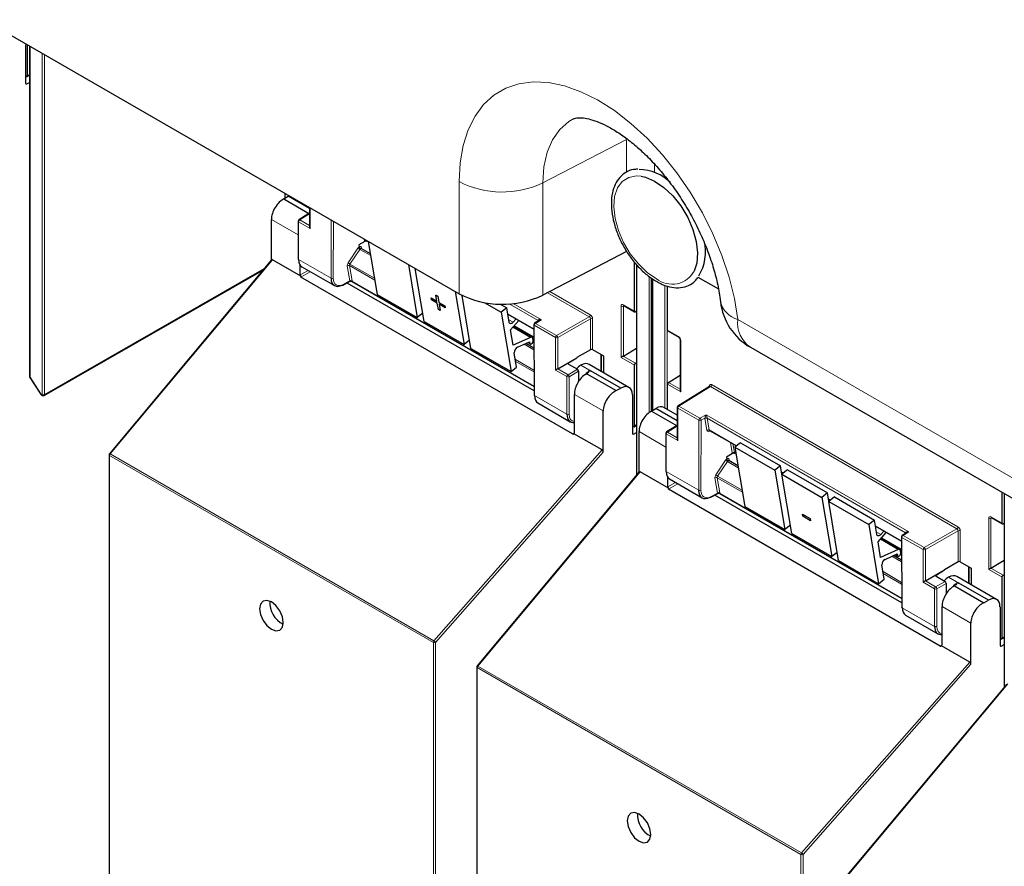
# Paper-space layout 'Blatt2' of a CAD drawing. Header units: millimetres. Extents: x 5 to 418, y 2 to 292.
# Tile 7 of 115: x 111 to 131, y 114 to 132. Entities that reach past the tile are written whole.
import ezdxf

# ---------------------------------------------------------------- set-up
doc = ezdxf.new("R2010")
doc.units = ezdxf.units.MM

psp = doc.layouts.new('Blatt2')

# ---------------------------------------------------------------- linework, layer by layer
at = {"color": 7, "linetype": 'Continuous', "lineweight": 25}
for p, q in [((104.328, 134.932), (120.008, 125.88)), ((111.073, 131.017), (111.073, 130.223)), ((111.113, 130.375), (111.113, 131.015)), ((111.156, 130.99), (111.156, 124.175)), ((111.09, 130.361), (111.073, 130.371)), ((111.097, 130.208), (111.156, 130.241)), ((111.107, 130.36), (111.156, 130.39)), ((116.397, 127.837), (116.486, 127.892)), ((116.397, 127.837), (116.925, 127.532)), ((116.412, 127.956), (116.412, 127.847)), ((116.925, 127.639), (116.486, 127.892)), ((116.925, 127.66), (116.925, 127.261)), ((116.139, 126.575), (116.139, 127.412)), ((116.891, 127.521), (116.705, 127.406)), ((116.925, 127.51), (116.908, 127.52)), ((116.69, 127.378), (116.69, 126.602)), ((118.061, 126.961), (117.938, 126.89)), ((117.938, 126.89), (117.945, 126.849)), ((117.945, 126.849), (117.945, 126.849)), ((118.177, 126.707), (117.991, 126.814)), ((118.108, 126.969), (118.136, 126.953)), ((118.135, 126.961), (118.317, 125.87)), ((116.143, 126.581), (112.802, 122.582)), ((116.742, 126.248), (116.162, 126.582)), ((123.455, 126.752), (121.728, 125.854)), ((111.456, 123.788), (115.974, 126.378)), ((116.734, 126.272), (116.734, 126.465)), ((116.767, 126.436), (117.436, 126.05)), ((118.96, 126.485), (119.142, 125.393)), ((119.284, 125.312), (119.101, 126.404)), ((123.616, 125.525), (123.616, 126.539)), ((123.659, 126.489), (123.659, 122.138)), ((122.344, 122.992), (116.745, 126.224)), ((123.986, 126.193), (123.986, 123.474)), ((124.926, 126.225), (125.347, 125.982)), ((117.618, 126.061), (117.763, 126.139)), ((121.549, 123.881), (117.698, 126.104)), ((117.795, 126.138), (121.549, 123.972)), ((124.298, 125.13), (124.298, 126.044)), ((118.317, 125.87), (119.142, 125.393)), ((119.428, 125.796), (119.43, 125.797)), ((119.435, 125.757), (119.428, 125.796)), ((119.428, 125.796), (119.55, 125.725)), ((119.43, 125.797), (119.55, 125.727)), ((119.55, 125.725), (119.529, 125.852)), ((119.529, 125.852), (119.566, 125.83)), ((119.529, 125.852), (119.53, 125.852)), ((119.53, 125.852), (119.567, 125.831)), ((119.566, 125.83), (119.567, 125.831)), ((119.566, 125.83), (119.587, 125.704)), ((119.567, 125.831), (119.588, 125.705)), ((119.926, 125.927), (120.109, 124.835)), ((120.25, 124.754), (120.067, 125.848)), ((119.557, 125.687), (119.435, 125.757)), ((119.578, 125.561), (119.557, 125.687)), ((119.587, 125.704), (119.588, 125.705)), ((119.587, 125.704), (119.709, 125.634)), ((119.588, 125.705), (119.71, 125.635)), ((119.715, 125.595), (119.594, 125.666)), ((119.594, 125.666), (119.615, 125.54)), ((119.595, 125.665), (119.616, 125.54)), ((119.709, 125.634), (119.71, 125.635)), ((119.709, 125.634), (119.715, 125.595)), ((119.71, 125.635), (119.716, 125.596)), ((119.715, 125.595), (119.716, 125.596)), ((120.522, 125.701), (120.871, 125.5)), ((120.85, 125.669), (120.987, 125.59)), ((120.987, 125.59), (120.871, 125.5)), ((121.036, 125.295), (120.987, 125.59)), ((123.396, 125.64), (123.622, 125.509)), ((119.255, 125.482), (119.142, 125.393)), ((119.615, 125.54), (119.578, 125.561)), ((119.615, 125.54), (119.616, 125.54)), ((120.871, 125.5), (121.075, 124.278)), ((121.008, 125.463), (121.545, 125.153)), ((121.18, 125.364), (121.12, 125.295)), ((123.659, 125.522), (123.637, 125.51)), ((119.284, 125.312), (120.109, 124.835)), ((121.062, 125.138), (121.233, 125.333)), ((121.509, 124.985), (121.123, 125.207)), ((121.136, 125.222), (121.546, 124.985)), ((121.545, 125.245), (121.549, 123.796)), ((121.65, 125.329), (121.561, 125.274)), ((121.116, 124.82), (121.062, 125.138)), ((121.474, 124.984), (121.116, 124.82)), ((121.532, 124.918), (121.526, 124.958)), ((124.305, 125.115), (124.531, 124.985)), ((120.222, 124.924), (120.109, 124.835)), ((120.25, 124.754), (121.075, 124.278)), ((121.206, 124.78), (121.458, 124.894)), ((121.546, 124.762), (121.379, 124.858)), ((121.421, 124.877), (121.472, 124.847)), ((121.458, 124.894), (121.463, 124.863)), ((121.546, 124.915), (121.531, 124.924)), ((123.389, 124.595), (123.659, 124.761)), ((124.562, 124.932), (124.562, 123.891)), ((126.006, 124.781), (133.26, 120.593)), ((121.191, 124.368), (121.142, 124.663)), ((122.037, 124.337), (122.431, 124.564)), ((122.26, 124.457), (122.431, 124.564)), ((122.71, 124.729), (122.431, 124.566)), ((122.431, 124.566), (122.431, 124.564)), ((122.756, 124.73), (122.982, 124.6)), ((122.936, 124.281), (122.936, 124.626)), ((122.982, 124.6), (122.982, 124.255)), ((121.075, 124.278), (121.191, 124.368)), ((122.261, 124.429), (122.442, 124.325)), ((123.505, 123.953), (122.684, 124.427)), ((123.616, 123.157), (123.616, 124.41)), ((123.637, 124.451), (123.659, 124.465)), ((111.162, 124.157), (111.383, 123.816)), ((122.465, 124.284), (122.465, 124.072)), ((122.637, 124.235), (122.621, 124.226)), ((122.637, 124.235), (123.243, 123.885)), ((122.719, 124.284), (122.727, 124.289)), ((123.335, 123.938), (122.727, 124.289)), ((124.321, 124.056), (124.562, 124.205)), ((123.243, 123.885), (123.335, 123.938)), ((124.298, 123.495), (124.298, 124.016)), ((125.165, 123.97), (124.515, 123.568)), ((111.394, 123.805), (111.422, 123.788)), ((122.38, 123.013), (122.38, 123.809)), ((123.575, 123.8), (123.575, 123.005)), ((121.627, 123.631), (122.296, 123.244)), ((124.499, 123.379), (124.224, 123.538)), ((124.499, 123.54), (124.499, 122.889)), ((122.975, 122.619), (122.975, 123.466)), ((123.971, 123.465), (124.06, 123.52)), ((123.971, 123.465), (124.499, 123.16)), ((124.499, 123.266), (124.06, 123.52)), ((123.592, 123.144), (123.575, 123.154)), ((123.609, 123.142), (123.659, 123.173)), ((124.465, 123.149), (124.279, 123.034)), ((124.499, 123.137), (124.482, 123.147)), ((122.952, 122.663), (122.372, 122.997)), ((123.599, 122.991), (123.659, 123.023)), ((123.713, 122.203), (123.713, 123.04)), ((124.264, 123.005), (124.264, 122.229)), ((125.165, 123.063), (125.718, 122.744)), ((125.803, 122.81), (125.687, 122.719)), ((125.803, 122.81), (126.628, 122.334)), ((112.794, 122.561), (112.794, 104.669)), ((125.635, 122.588), (125.512, 122.517)), ((125.682, 122.597), (125.71, 122.581)), ((125.687, 122.719), (125.892, 121.497)), ((125.687, 122.719), (126.512, 122.243)), ((125.512, 122.517), (125.519, 122.477)), ((125.519, 122.477), (125.519, 122.477)), ((125.751, 122.334), (125.565, 122.442)), ((126.628, 122.334), (126.512, 122.243)), ((126.656, 122.164), (126.628, 122.334)), ((123.717, 122.208), (120.376, 118.21)), ((124.316, 121.875), (123.736, 122.21)), ((126.512, 122.243), (126.717, 121.021)), ((126.649, 122.206), (126.685, 122.186)), ((126.769, 122.252), (126.653, 122.161)), ((126.653, 122.161), (127.478, 121.685)), ((126.858, 120.939), (126.653, 122.161)), ((126.769, 122.252), (127.594, 121.776)), ((124.308, 121.9), (124.308, 122.093)), ((124.341, 122.064), (125.011, 121.677)), ((129.918, 118.619), (124.319, 121.852)), ((125.192, 121.688), (125.337, 121.766)), ((129.123, 119.508), (125.272, 121.732)), ((125.369, 121.766), (129.123, 119.599)), ((127.594, 121.776), (127.478, 121.685)), ((127.623, 121.606), (127.594, 121.776)), ((131.19, 121.152), (131.19, 121.788)), ((131.233, 121.764), (131.233, 117.766)), ((127.478, 121.685), (127.683, 120.463)), ((127.616, 121.648), (127.651, 121.628)), ((127.736, 121.694), (127.62, 121.603)), ((127.62, 121.603), (128.445, 121.127)), ((127.824, 120.381), (127.62, 121.603)), ((127.736, 121.694), (128.561, 121.218)), ((125.892, 121.497), (126.717, 121.021)), ((127.079, 121.339), (127.081, 121.34)), ((127.079, 121.339), (127.238, 121.248)), ((127.087, 121.295), (127.079, 121.339)), ((127.081, 121.34), (127.239, 121.248)), ((126.83, 121.109), (126.717, 121.021)), ((127.245, 121.204), (127.087, 121.295)), ((127.238, 121.248), (127.245, 121.204)), ((127.238, 121.248), (127.239, 121.248)), ((127.239, 121.248), (127.247, 121.205)), ((127.245, 121.204), (127.247, 121.205)), ((128.561, 121.218), (128.445, 121.127)), ((128.445, 121.127), (128.649, 119.905)), ((128.61, 120.923), (128.561, 121.218)), ((130.97, 121.267), (131.196, 121.137)), ((131.233, 121.149), (131.212, 121.138)), ((126.858, 120.939), (127.683, 120.463)), ((128.582, 121.091), (129.119, 120.78)), ((128.636, 120.766), (128.807, 120.961)), ((128.754, 120.991), (128.694, 120.922)), ((129.224, 120.956), (129.135, 120.901)), ((128.69, 120.448), (128.636, 120.766)), ((129.083, 120.612), (128.697, 120.835)), ((128.71, 120.849), (129.12, 120.612)), ((129.119, 120.873), (129.123, 119.424)), ((127.796, 120.551), (127.683, 120.463)), ((129.048, 120.611), (128.69, 120.448)), ((128.78, 120.407), (129.032, 120.522)), ((128.995, 120.505), (129.047, 120.475)), ((129.032, 120.522), (129.037, 120.491)), ((129.106, 120.545), (129.1, 120.585)), ((129.12, 120.543), (129.105, 120.551)), ((127.824, 120.381), (128.649, 119.905)), ((128.765, 119.996), (128.716, 120.291)), ((129.121, 120.389), (128.953, 120.486)), ((130.284, 120.357), (130.005, 120.193)), ((130.33, 120.358), (130.556, 120.227)), ((130.963, 120.223), (131.233, 120.389)), ((129.611, 119.964), (130.005, 120.191)), ((129.835, 120.084), (130.005, 120.191)), ((130.005, 120.193), (130.005, 120.191)), ((130.511, 119.909), (130.511, 120.253)), ((130.556, 120.227), (130.556, 119.883)), ((131.212, 120.078), (131.233, 120.092)), ((128.649, 119.905), (128.765, 119.996)), ((129.835, 120.057), (130.016, 119.953)), ((130.039, 119.912), (130.039, 119.699)), ((131.079, 119.581), (130.258, 120.054)), ((130.293, 119.912), (130.301, 119.917)), ((130.909, 119.566), (130.301, 119.917)), ((131.19, 118.785), (131.19, 120.038)), ((130.211, 119.863), (130.195, 119.853)), ((130.211, 119.863), (130.817, 119.513)), ((130.817, 119.513), (130.909, 119.566)), ((129.954, 118.641), (129.954, 119.437)), ((131.149, 119.427), (131.149, 118.633)), ((129.201, 119.258), (129.87, 118.872)), ((130.55, 118.246), (130.55, 119.093)), ((131.166, 118.771), (131.149, 118.781)), ((131.183, 118.77), (131.233, 118.801)), ((130.526, 118.29), (129.946, 118.625)), ((131.173, 118.619), (131.233, 118.651)), ((120.368, 118.189), (120.368, 100.297)), ((131.291, 117.836), (127.95, 113.838))]:
    psp.add_line(p, q, dxfattribs=at)
at = {"color": 7, "linetype": 'Continuous', "lineweight": 18}
for p, q in [((111.166, 130.984), (111.166, 124.161)), ((111.416, 123.804), (111.416, 130.84)), ((111.463, 130.813), (111.463, 123.804)), ((111.113, 130.375), (111.156, 130.401)), ((111.073, 130.222), (111.097, 130.208)), ((123.455, 129.065), (121.728, 128.168)), ((123.455, 128.39), (123.455, 129.065)), ((124.028, 128.558), (124.028, 128.384)), ((120.008, 125.88), (120.008, 128.194)), ((121.728, 128.168), (121.728, 125.854)), ((116.422, 127.95), (116.422, 127.853)), ((116.935, 127.654), (116.935, 127.228)), ((116.69, 127.094), (116.139, 127.412)), ((116.908, 127.52), (116.722, 127.405)), ((116.722, 127.405), (116.925, 127.288)), ((117.367, 126.203), (117.37, 127.403)), ((116.699, 127.364), (116.699, 126.588)), ((116.935, 127.228), (116.699, 127.364)), ((117.417, 127.376), (117.413, 126.203)), ((118.055, 126.976), (118.049, 127.011)), ((117.719, 126.52), (117.921, 126.823)), ((117.959, 126.797), (117.757, 126.493)), ((117.959, 126.797), (118.184, 126.668)), ((117.996, 126.835), (118.001, 126.809)), ((118.101, 126.981), (118.101, 126.98)), ((118.101, 126.98), (118.135, 126.961)), ((116.162, 126.582), (112.817, 122.579)), ((116.699, 126.588), (117.367, 126.203)), ((118.167, 126.712), (118.176, 126.717)), ((111.463, 123.804), (115.992, 126.4)), ((117.755, 126.146), (117.702, 126.459)), ((118.268, 126.164), (117.749, 126.463)), ((117.749, 126.463), (117.801, 126.15)), ((117.757, 126.493), (118.262, 126.202)), ((123.668, 126.478), (123.668, 122.15)), ((116.734, 126.272), (116.893, 126.364)), ((116.94, 126.336), (116.745, 126.224)), ((123.918, 123.433), (123.918, 126.24)), ((123.965, 126.207), (123.965, 123.462)), ((123.996, 126.187), (123.996, 123.48)), ((117.625, 126.076), (117.755, 126.146)), ((117.802, 126.141), (121.549, 123.979)), ((124.246, 123.525), (124.246, 126.06)), ((124.292, 126.045), (124.292, 123.499)), ((122.686, 125.409), (121.826, 125.905)), ((121.876, 125.931), (122.709, 125.449)), ((121.631, 125.329), (121.035, 125.673)), ((121.122, 125.681), (121.7, 125.348)), ((123.342, 124.568), (123.342, 125.628)), ((123.389, 125.655), (123.616, 125.525)), ((123.404, 125.635), (123.389, 125.628)), ((123.389, 125.628), (123.389, 124.595)), ((121.007, 125.471), (121.545, 125.16)), ((122.014, 125.021), (122.686, 125.409)), ((122.71, 125.368), (122.037, 124.98)), ((122.71, 124.729), (122.71, 125.368)), ((122.756, 125.368), (122.756, 124.73)), ((121.027, 125.348), (121.12, 125.295)), ((121.111, 125.193), (121.474, 124.984)), ((121.14, 125.226), (121.546, 124.992)), ((121.555, 125.232), (121.559, 123.783)), ((121.991, 124.98), (121.555, 125.232)), ((121.7, 125.348), (121.578, 125.272)), ((121.578, 125.272), (122.014, 125.021)), ((121.633, 125.318), (121.631, 125.329)), ((125.747, 125.353), (133.001, 121.166)), ((121.991, 124.31), (121.991, 124.98)), ((122.037, 124.98), (122.037, 124.337)), ((124.298, 125.13), (124.524, 125)), ((121.345, 124.843), (121.547, 124.727)), ((121.431, 124.882), (121.463, 124.863)), ((121.546, 124.904), (121.533, 124.912)), ((124.572, 124.918), (124.572, 123.858)), ((122.927, 124.286), (122.927, 124.631)), ((123.616, 124.41), (123.342, 124.568)), ((123.388, 124.595), (123.637, 124.451)), ((121.165, 124.526), (121.548, 124.305)), ((121.548, 124.27), (121.171, 124.488)), ((122.26, 124.457), (122.26, 124.43)), ((122.515, 124.412), (122.727, 124.289)), ((111.166, 124.161), (111.387, 123.82)), ((122.226, 124.174), (121.991, 124.31)), ((122.037, 124.337), (122.249, 124.214)), ((122.226, 123.398), (122.226, 124.174)), ((122.249, 124.214), (122.442, 124.325)), ((122.465, 124.284), (122.273, 124.173)), ((122.273, 124.173), (122.273, 123.397)), ((122.696, 124.298), (122.719, 124.284)), ((124.572, 123.858), (124.298, 124.016)), ((124.321, 124.056), (124.562, 123.917)), ((125.182, 123.968), (124.532, 123.567)), ((125.158, 123.965), (125.158, 123.982)), ((130.26, 121.036), (125.182, 123.968)), ((125.205, 124.009), (130.283, 121.077)), ((111.387, 123.82), (111.416, 123.804)), ((121.559, 123.783), (122.226, 123.398)), ((122.975, 123.466), (122.38, 123.809)), ((124.532, 123.567), (124.968, 123.315)), ((124.945, 123.275), (124.509, 123.526)), ((124.509, 123.526), (124.509, 122.856)), ((124.968, 123.315), (125.094, 123.388)), ((125.094, 123.388), (129.274, 120.975)), ((123.616, 123.157), (123.659, 123.184)), ((124.482, 123.147), (124.297, 123.032)), ((124.941, 121.83), (124.945, 123.275)), ((124.991, 123.274), (124.988, 121.83)), ((125.071, 123.32), (124.991, 123.274)), ((125.112, 123.07), (125.071, 123.312)), ((129.205, 120.957), (125.118, 123.316)), ((125.118, 123.316), (125.158, 123.074)), ((122.344, 122.992), (122.38, 123.014)), ((123.575, 123.005), (123.599, 122.991)), ((124.264, 122.722), (123.713, 123.04)), ((124.273, 122.992), (124.273, 122.216)), ((124.509, 122.856), (124.273, 122.992)), ((124.297, 123.032), (124.499, 122.915)), ((125.185, 123.052), (125.143, 123.045)), ((125.158, 123.074), (125.723, 122.748)), ((125.629, 122.604), (125.594, 122.816)), ((125.646, 122.786), (125.676, 122.608)), ((119.475, 118.696), (112.804, 122.547)), ((112.804, 122.547), (112.804, 104.656)), ((112.817, 122.579), (119.488, 118.728)), ((119.488, 118.728), (122.952, 122.663)), ((122.975, 122.619), (119.522, 118.696)), ((125.676, 122.608), (125.709, 122.589)), ((125.293, 122.147), (125.495, 122.451)), ((125.533, 122.425), (125.331, 122.121)), ((125.533, 122.425), (125.758, 122.295)), ((125.571, 122.463), (125.575, 122.436)), ((125.741, 122.34), (125.75, 122.345)), ((123.736, 122.21), (120.391, 118.207)), ((124.273, 122.216), (124.941, 121.83)), ((125.331, 122.121), (125.836, 121.83)), ((126.648, 122.214), (126.69, 122.19)), ((124.308, 121.9), (124.467, 121.991)), ((124.514, 121.964), (124.319, 121.852)), ((125.329, 121.774), (125.276, 122.087)), ((125.842, 121.791), (125.323, 122.091)), ((125.323, 122.091), (125.375, 121.778)), ((125.199, 121.704), (125.329, 121.774)), ((125.376, 121.769), (129.123, 119.606)), ((127.614, 121.656), (127.656, 121.632)), ((130.916, 120.196), (130.916, 121.255)), ((130.963, 121.283), (131.19, 121.152)), ((130.978, 121.263), (130.963, 121.255)), ((130.963, 121.255), (130.963, 120.223)), ((128.581, 121.098), (129.119, 120.787)), ((128.601, 120.976), (128.694, 120.922)), ((129.274, 120.975), (129.152, 120.9)), ((129.152, 120.9), (129.588, 120.648)), ((129.207, 120.945), (129.205, 120.957)), ((129.588, 120.648), (130.26, 121.036)), ((130.284, 120.996), (129.611, 120.607)), ((130.284, 120.357), (130.284, 120.996)), ((130.33, 120.995), (130.33, 120.358)), ((128.685, 120.821), (129.048, 120.611)), ((128.714, 120.854), (129.12, 120.619)), ((129.129, 120.859), (129.133, 119.41)), ((129.565, 120.608), (129.129, 120.859)), ((129.005, 120.509), (129.037, 120.491)), ((129.12, 120.532), (129.107, 120.54)), ((129.565, 119.937), (129.565, 120.608)), ((129.611, 120.607), (129.611, 119.964)), ((128.919, 120.47), (129.121, 120.354)), ((128.739, 120.154), (129.122, 119.933)), ((129.122, 119.898), (128.745, 120.115)), ((129.835, 120.084), (129.835, 120.057)), ((130.501, 119.914), (130.501, 120.259)), ((131.19, 120.038), (130.916, 120.196)), ((130.962, 120.222), (131.212, 120.078)), ((129.8, 119.801), (129.565, 119.937)), ((129.611, 119.964), (129.823, 119.842)), ((129.823, 119.842), (130.016, 119.953)), ((130.039, 119.912), (129.847, 119.801)), ((130.089, 120.039), (130.301, 119.917)), ((130.27, 119.925), (130.293, 119.912)), ((129.8, 119.025), (129.8, 119.801)), ((129.847, 119.801), (129.847, 119.025)), ((129.133, 119.41), (129.8, 119.025)), ((130.55, 119.093), (129.954, 119.437)), ((119.475, 100.804), (119.475, 118.696)), ((119.522, 118.696), (119.522, 100.805)), ((131.19, 118.785), (131.233, 118.812)), ((129.918, 118.619), (129.954, 118.642)), ((131.149, 118.632), (131.173, 118.619)), ((127.062, 114.356), (130.526, 118.29)), ((127.049, 114.324), (120.378, 118.175)), ((120.378, 118.175), (120.378, 100.283)), ((120.391, 118.207), (127.062, 114.356)), ((130.55, 118.246), (127.096, 114.324)), ((131.31, 117.838), (127.965, 113.834)), ((127.049, 96.432), (127.049, 114.324)), ((127.096, 114.324), (127.096, 96.432))]:
    psp.add_line(p, q, dxfattribs=at)
at = {"color": 7, "linetype": 'Continuous', "lineweight": 18, "flags": 128}
for points in [[(120.008, 128.194), (120.029, 128.58), (120.09, 128.937), (120.193, 129.26), (120.334, 129.543), (120.511, 129.783), (120.723, 129.976), (120.967, 130.12), (121.237, 130.212), (121.532, 130.251), (121.846, 130.236), (122.175, 130.169), (122.515, 130.048), (122.86, 129.878), (123.205, 129.659), (123.546, 129.395), (123.878, 129.09), (124.195, 128.748), (124.494, 128.374), (124.769, 127.974), (125.018, 127.553), (125.236, 127.117), (125.42, 126.673), (125.568, 126.226), (125.678, 125.784), (125.747, 125.353)], [(122.369, 129.493), (122.265, 129.433), (122.078, 129.271), (121.927, 129.058), (121.818, 128.799), (121.751, 128.5), (121.728, 128.168)], [(124.075, 126.192), (123.883, 126.323), (123.699, 126.497), (123.533, 126.707), (123.393, 126.942), (123.287, 127.189), (123.219, 127.437), (123.192, 127.673), (123.209, 127.885), (123.269, 128.063), (123.368, 128.198), (123.501, 128.282), (123.662, 128.313), (123.759, 128.305)], [(111.166, 124.161), (111.164, 124.159), (111.162, 124.158), (111.162, 124.157), (111.162, 124.157)], [(111.383, 123.816), (111.383, 123.816), (111.383, 123.816), (111.385, 123.818), (111.387, 123.82)], [(112.802, 122.582), (112.803, 122.583), (112.805, 122.583), (112.808, 122.583), (112.812, 122.581), (112.817, 122.579)], [(120.376, 118.21), (120.377, 118.211), (120.379, 118.211), (120.382, 118.21), (120.386, 118.209), (120.391, 118.207)]]:
    psp.add_lwpolyline(points, dxfattribs=at)
at = {"color": 7, "linetype": 'Continuous', "lineweight": 25, "flags": 128}
for points in [[(123.759, 128.305), (123.843, 128.287), (124.034, 128.207), (124.226, 128.076), (124.41, 127.901), (124.576, 127.692), (124.716, 127.457), (124.822, 127.21), (124.89, 126.962), (124.917, 126.726), (124.9, 126.513), (124.846, 126.347)], [(121.12, 125.295), (121.107, 125.282), (121.093, 125.272), (121.08, 125.267), (121.067, 125.265), (121.056, 125.267), (121.047, 125.273), (121.04, 125.283), (121.036, 125.295)], [(121.463, 124.863), (121.468, 124.851), (121.477, 124.845), (121.49, 124.846), (121.504, 124.854), (121.516, 124.867), (121.526, 124.884), (121.532, 124.902), (121.532, 124.918)], [(128.694, 120.922), (128.681, 120.909), (128.668, 120.9), (128.654, 120.894), (128.641, 120.892), (128.63, 120.894), (128.621, 120.901), (128.614, 120.91), (128.61, 120.923)], [(129.037, 120.491), (129.042, 120.479), (129.051, 120.473), (129.064, 120.474), (129.078, 120.482), (129.091, 120.495), (129.101, 120.511), (129.106, 120.529), (129.106, 120.545)], [(116.139, 119.528), (116.046, 119.561), (115.967, 119.545), (115.915, 119.485), (115.896, 119.388), (115.915, 119.269), (115.967, 119.148), (116.046, 119.041), (116.139, 118.966), (116.232, 118.934), (116.311, 118.949), (116.364, 119.01), (116.383, 119.107), (116.364, 119.225), (116.311, 119.347), (116.232, 119.453), (116.139, 119.528)], [(123.713, 115.156), (123.62, 115.188), (123.541, 115.173), (123.489, 115.112), (123.47, 115.015), (123.489, 114.897), (123.541, 114.775), (123.62, 114.669), (123.713, 114.594), (123.807, 114.561), (123.886, 114.577), (123.938, 114.637), (123.957, 114.734), (123.938, 114.853), (123.886, 114.974), (123.807, 115.081), (123.713, 115.156)]]:
    psp.add_lwpolyline(points, dxfattribs=at)
at = {"color": 7, "linetype": 'Continuous', "lineweight": 25}
for centre, radius, start, end in [((123.683, 127.462), 0.984, 46.4276, 87.986), ((116.723, 127.378), 0.0333, 121.7291, 180), ((124.147, 126.744), 0.935, 328.1635, 13.9668), ((116.705, 126.603), 0.016, 184.1293, 247.1908), ((117.611, 126.076), 0.0165, 233.6157, 292.9576), ((120.894, 127.6), 1.935, 242.7384, 295.5295), ((126.631, 125.863), 1.25, 186.6105, 240.0027), ((121.578, 125.245), 0.0333, 121.7318, 180.1525), ((121.492, 124.955), 0.0339, 4.7698, 122.1417), ((121.264, 124.672), 0.122, 118.1691, 184.1411), ((111.19, 124.175), 0.0333, 180, 212.8939), ((111.411, 123.834), 0.0333, 212.8939, 240.0027), ((111.439, 123.817), 0.0333, 240.0027, 299.8241), ((121.565, 123.798), 0.0164, 185.2459, 246.429), ((124.533, 123.54), 0.0333, 121.7291, 180), ((124.297, 123.005), 0.0333, 121.7291, 180), ((112.827, 122.561), 0.0333, 140.1152, 180), ((124.28, 122.231), 0.016, 184.1293, 247.1908), ((125.185, 121.704), 0.0165, 233.6157, 292.9576), ((129.153, 120.873), 0.0333, 121.7318, 180.1525), ((129.066, 120.583), 0.0339, 4.7698, 122.1417), ((128.838, 120.299), 0.122, 118.1691, 184.1411), ((116.601, 119.514), 0.495, 176.4112, 243.5834), ((129.139, 119.425), 0.0164, 185.2459, 246.429), ((120.401, 118.189), 0.0333, 140.1152, 180), ((124.175, 115.141), 0.495, 176.4112, 243.5834)]:
    psp.add_arc(centre, radius, start, end, dxfattribs=at)
at = {"color": 7, "linetype": 'Continuous', "lineweight": 18}
for centre, radius, start, end in [((120.894, 129.914), 1.935, 242.7384, 295.5295), ((116.751, 127.362), 0.0514, 123.2297, 177.3477), ((116.713, 127.392), 0.0162, 53.4892, 117.3259), ((116.705, 127.379), 0.016, 184.1293, 247.1908), ((118.082, 126.94), 0.0449, 63.9209, 126.4321), ((118.179, 127.162), 0.425, 232.6804, 238.9253), ((118.008, 126.818), 0.02, 123.4443, 186.5897), ((117.729, 126.423), 0.0449, 63.9209, 126.4321), ((117.977, 126.858), 0.425, 232.6804, 238.9253), ((117.39, 126.248), 0.0512, 242.4759, 296.7416), ((124.395, 126.594), 0.514, 231.5151, 331.2669), ((117.608, 126.075), 0.0167, 303.6026, 5.3504), ((117.781, 126.11), 0.0449, 63.9209, 126.4321), ((117.778, 126.108), 0.0408, 54.9274, 123.3475), ((123.366, 125.673), 0.0514, 242.6565, 296.7662), ((123.406, 125.653), 0.0165, 173.888, 234.7998), ((125.879, 125.84), 0.505, 193.9427, 254.838), ((122.658, 125.452), 0.0514, 303.2297, 357.3477), ((122.733, 125.322), 0.0514, 62.6565, 116.7662), ((121.561, 125.247), 0.0164, 185.2459, 246.429), ((121.606, 125.229), 0.0514, 123.2297, 177.3477), ((121.568, 125.259), 0.0167, 54.4655, 116.3558), ((121.623, 125.317), 0.018, 17.5405, 64.455), ((121.621, 125.311), 0.0203, 30.4838, 61.6846), ((126.346, 125.279), 0.603, 172.9554, 235.7325), ((122.042, 124.978), 0.0514, 123.2297, 177.3477), ((122.014, 125.026), 0.0514, 242.6565, 296.7662), ((121.984, 124.977), 0.0529, 3.5222, 56.4778), ((124.54, 124.998), 0.0161, 172.9606, 235.6794), ((124.579, 124.934), 0.0169, 186.7025, 245.4816), ((111.173, 124.176), 0.0165, 185.0787, 246.2415), ((122.278, 124.171), 0.0514, 123.2297, 177.3477), ((122.25, 124.219), 0.0514, 242.6565, 296.7662), ((122.22, 124.17), 0.0529, 3.5222, 56.4778), ((125.15, 123.965), 0.0182, 19.2634, 64.3043), ((125.153, 124.011), 0.0514, 303.2297, 357.3477), ((111.403, 123.818), 0.0164, 173.7073, 234.9805), ((111.432, 123.802), 0.0164, 173.7073, 234.9805), ((111.439, 123.849), 0.0512, 242.6145, 297.3277), ((111.447, 123.802), 0.016, 303.9171, 7.1826), ((124.515, 123.541), 0.016, 184.1293, 247.1908), ((124.56, 123.524), 0.0514, 123.2297, 177.3477), ((124.523, 123.554), 0.0162, 53.4892, 117.3259), ((122.25, 123.443), 0.0514, 242.6565, 296.7662), ((124.996, 123.272), 0.0514, 123.2297, 177.3477), ((124.968, 123.32), 0.0512, 242.4759, 296.7416), ((124.939, 123.271), 0.0528, 3.4149, 56.4832), ((125.094, 123.276), 0.0504, 62.6429, 117.9178), ((125.098, 123.276), 0.0449, 63.9209, 126.4321), ((124.28, 123.006), 0.016, 184.1293, 247.1908), ((124.325, 122.989), 0.0514, 123.2297, 177.3477), ((124.287, 123.019), 0.0162, 53.4892, 117.3259), ((125.138, 123.034), 0.0449, 63.9209, 126.4321), ((125.166, 123.041), 0.0238, 102.175, 169.771), ((112.81, 122.563), 0.0165, 185.0787, 246.2415), ((112.855, 122.545), 0.0515, 138.52, 177.2636), ((125.656, 122.568), 0.0449, 63.9209, 126.4321), ((125.753, 122.789), 0.425, 232.6804, 238.9253), ((125.582, 122.446), 0.0204, 123.7902, 182.0212), ((125.551, 122.485), 0.425, 232.6804, 238.9253), ((125.303, 122.051), 0.0449, 63.9209, 126.4321), ((124.965, 121.876), 0.0512, 242.4759, 296.7416), ((125.356, 121.738), 0.0449, 63.9209, 126.4321), ((125.353, 121.736), 0.0408, 54.9274, 123.3475), ((125.182, 121.702), 0.0167, 303.6026, 5.3504), ((130.94, 121.301), 0.0514, 242.6565, 296.7662), ((130.98, 121.281), 0.0165, 173.888, 234.7998), ((129.18, 120.857), 0.0514, 123.2297, 177.3477), ((129.142, 120.886), 0.0167, 54.4655, 116.3558), ((129.197, 120.944), 0.018, 17.5405, 64.455), ((129.195, 120.939), 0.0203, 30.4838, 61.6846), ((130.232, 121.079), 0.0514, 303.2297, 357.3477), ((130.307, 120.95), 0.0514, 62.6565, 116.7662), ((129.136, 120.874), 0.0164, 185.2459, 246.429), ((129.616, 120.605), 0.0514, 123.2297, 177.3477), ((129.588, 120.653), 0.0514, 242.6565, 296.7662), ((129.559, 120.604), 0.0529, 3.5222, 56.4778), ((129.852, 119.799), 0.0514, 123.2297, 177.3477), ((129.824, 119.847), 0.0514, 242.6565, 296.7662), ((129.794, 119.798), 0.0529, 3.5222, 56.4778), ((129.824, 119.071), 0.0514, 242.6565, 296.7662), ((119.526, 118.694), 0.0515, 138.52, 177.2636), ((119.499, 118.742), 0.0514, 242.6565, 296.7662), ((119.43, 118.632), 0.112, 34.6783, 58.7001), ((120.384, 118.19), 0.0165, 185.0787, 246.2415), ((120.429, 118.173), 0.0515, 138.52, 177.2636), ((127.101, 114.321), 0.0515, 138.52, 177.2636), ((127.073, 114.369), 0.0514, 242.6565, 296.7662), ((127.004, 114.26), 0.112, 34.6783, 58.7001)]:
    psp.add_arc(centre, radius, start, end, dxfattribs=at)
at = {"color": 7, "linetype": 'Continuous', "lineweight": 25}
for centre, major_axis, ratio, start_param, end_param in [((111.09, 130.388), (-0.0167, 0.0289), 0.577206, 2.356428, 3.92692), ((111.097, 130.236), (0.0171, 0.0286), 0.587369, 2.36515, 3.918493), ((116.37, 127.551), (0.162, 0.291), 0.567218, 0.660989, 2.347686), ((116.908, 127.492), (-0.0167, 0.0289), 0.577206, 5.498021, 6.300635), ((116.959, 127.242), (-0.0236, 0.0408), 0.577335, 0.785358, 1.570756), ((116.162, 126.552), (-0.0148, 0.0325), 0.565458, 5.613623, 6.548363), ((116.931, 126.726), (0.163, 0.291), 0.568242, 2.348502, 3.133981), ((116.758, 126.259), (-0.0167, 0.0289), 0.577557, 0.785632, 1.615746), ((116.794, 126.279), (0.0505, 0.054), 0.359583, 2.484661, 3.225039), ((117.606, 126.337), (0.171, 0.286), 0.584752, 2.365594, 3.918937), ((123.639, 125.538), (0.0162, 0.0291), 0.567218, 2.347686, 3.866122), ((124.322, 125.144), (0.0171, 0.0286), 0.587369, 2.36515, 3.150629), ((122.733, 124.716), (0.0333, 0.0008), 0.592198, 0.771607, 2.32495), ((123.366, 124.582), (0.0333, 0.0192), 0.00007, 0.837717, 2.356154), ((123.366, 124.609), (0.0333, 0.0016), 0.606667, 5.416362, 5.451269), ((122.285, 124.443), (0.0333, 0.0005), 0.587275, 2.373339, 3.917956), ((122.515, 124.14), (0.163, 0.291), 0.568242, 0.777706, 1.182052), ((122.515, 124.14), (0.171, 0.286), 0.586378, 0.008105, 0.793422), ((123.639, 124.424), (0.0162, 0.0291), 0.567218, 0.82925, 2.347686), ((122.014, 124.323), (0.0333, 0.0192), 0.00007, 0.802811, 2.356154), ((122.611, 123.948), (0.162, 0.291), 0.567218, 0.735275, 2.347686), ((122.442, 124.298), (-0.0167, 0.0289), 0.577557, 3.927224, 5.497716), ((122.704, 124.031), (0.162, 0.291), 0.566193, 0.810986, 1.231265), ((122.727, 124.017), (0.162, 0.291), 0.567218, 0.77689, 0.811796), ((123.335, 123.666), (0.171, 0.286), 0.587369, 5.506743, 7.077539), ((124.322, 124.03), (0.0171, 0.0286), 0.587369, 0.846713, 2.36515), ((121.791, 123.921), (0.162, 0.291), 0.569814, 2.347111, 3.13259), ((123.215, 123.599), (0.171, 0.286), 0.587369, 0.678453, 2.36515), ((124.595, 123.872), (-0.0236, 0.0408), 0.577335, 0.785358, 1.570756), ((124.06, 123.248), (0.162, 0.291), 0.567218, 6.274758, 7.060075), ((122.466, 123.531), (0.171, 0.286), 0.586378, 2.364218, 3.568607), ((123.944, 123.178), (0.162, 0.291), 0.567218, 0.660989, 2.347686), ((123.592, 123.171), (-0.0167, 0.0289), 0.577206, 2.356428, 3.92692), ((124.482, 123.12), (-0.0167, 0.0289), 0.577206, 5.498021, 6.300635), ((122.391, 123.048), (0.0487, 0.0552), 0.363623, 3.214844, 3.955221), ((122.356, 123.027), (-0.0167, 0.0289), 0.577206, 3.096806, 3.92692), ((123.599, 123.019), (0.0171, 0.0286), 0.587369, 2.36515, 3.918493), ((124.533, 122.869), (-0.0236, 0.0408), 0.577335, 0.785358, 1.570756), ((122.952, 122.632), (-0.0146, 0.0323), 0.574256, 4.046328, 5.609201), ((123.736, 122.179), (-0.0148, 0.0325), 0.565458, 5.613623, 6.548363), ((124.505, 122.354), (0.163, 0.291), 0.568242, 2.348502, 3.133981), ((124.332, 121.886), (-0.0167, 0.0289), 0.577557, 0.785632, 1.615746), ((124.368, 121.907), (0.0505, 0.054), 0.359583, 2.484661, 3.225039), ((125.18, 121.964), (0.171, 0.286), 0.584752, 2.365594, 3.918937), ((131.213, 121.166), (0.0162, 0.0291), 0.567218, 2.347686, 3.866122), ((130.307, 120.343), (0.0333, 0.0008), 0.592198, 0.771607, 2.32495), ((129.859, 120.071), (0.0333, 0.0005), 0.587275, 2.373339, 3.917956), ((130.94, 120.209), (0.0333, 0.0192), 0.00007, 0.837717, 2.356154), ((130.94, 120.237), (0.0333, 0.0016), 0.606667, 5.416362, 5.451269), ((129.588, 119.951), (0.0333, 0.0192), 0.00007, 0.802811, 2.356154), ((130.089, 119.767), (0.163, 0.291), 0.568242, 0.777706, 1.182052), ((130.016, 119.925), (-0.0167, 0.0289), 0.577557, 3.927224, 5.497716), ((130.089, 119.767), (0.171, 0.286), 0.586378, 0.008105, 0.793422), ((130.278, 119.658), (0.162, 0.291), 0.566193, 0.810986, 1.231265), ((130.301, 119.645), (0.162, 0.291), 0.567218, 0.77689, 0.811796), ((131.213, 120.052), (0.0162, 0.0291), 0.567218, 0.82925, 2.347686), ((130.186, 119.575), (0.162, 0.291), 0.567218, 0.735275, 2.347686), ((130.789, 119.227), (0.171, 0.286), 0.587369, 0.678453, 2.36515), ((130.909, 119.294), (0.171, 0.286), 0.587369, 5.506743, 7.077539), ((129.365, 119.549), (0.162, 0.291), 0.569814, 2.347111, 3.13259), ((130.04, 119.159), (0.171, 0.286), 0.586378, 2.364218, 3.568607), ((131.166, 118.799), (-0.0167, 0.0289), 0.577206, 2.356428, 3.92692), ((129.965, 118.676), (0.0487, 0.0552), 0.363623, 3.214844, 3.955221), ((129.93, 118.654), (-0.0167, 0.0289), 0.577206, 3.096806, 3.92692), ((131.173, 118.646), (0.0171, 0.0286), 0.587369, 2.36515, 3.918493), ((130.526, 118.26), (-0.0146, 0.0323), 0.574256, 4.046328, 5.609201)]:
    psp.add_ellipse(centre, major_axis=major_axis, ratio=ratio, start_param=start_param, end_param=end_param, dxfattribs=at)
at = {"color": 7, "linetype": 'Continuous', "lineweight": 18}
for centre, major_axis, ratio, start_param, end_param in [((117.952, 126.799), (0.0344, 0.0571), 0.585558, 0.939456, 1.494012), ((117.951, 126.798), (0.0323, 0.0583), 0.568962, 5.662266, 7.184369), ((117.975, 126.785), (0.0177, 0.0283), 0.593469, 0.941753, 1.505175), ((117.975, 126.785), (0.0157, 0.0294), 0.560319, 6.263818, 7.183844), ((118.102, 127.012), (0.0344, 0.0571), 0.585558, 2.54121, 2.90933), ((118.126, 126.998), (0.0177, 0.0283), 0.593469, 2.552372, 3.163319), ((117.75, 126.495), (0.0344, 0.0571), 0.585558, 1.494012, 2.54121), ((117.773, 126.481), (0.0177, 0.0283), 0.593469, 1.505175, 2.552372), ((117.629, 126.323), (0.155, 0.257), 0.585558, 2.366677, 3.92002), ((117.731, 126.16), (-0.0241, 0.0247), 0.35216, 3.652218, 3.840823), ((117.78, 126.186), (0.0212, 0.0476), 0.236756, 2.827209, 3.438277), ((117.78, 126.186), (-0.0197, 0.0482), 0.23661, 2.84514, 3.456086), ((117.754, 126.178), (-0.0408, 0.0535), 0.467927, 3.678044, 3.866649), ((123.389, 125.6), (-0.0333, 0.0578), 0.576853, 5.499542, 7.069425), ((123.413, 125.614), (-0.0183, 0.028), 0.55464, 6.20273, 7.03952), ((122.686, 125.381), (-0.0167, 0.0289), 0.598058, 3.927226, 5.497718), ((122.709, 125.395), (-0.0333, 0.0577), 0.577557, 3.927224, 5.497716), ((121.7, 125.321), (0.0697, -0.0149), 0.370375, 1.655752, 3.22932), ((121.653, 125.348), (0.0157, 0.0294), 0.560319, 2.356971, 2.511278), ((121.7, 125.321), (0.0692, 0.017), 0.370371, 1.485914, 2.288556), ((124.524, 124.945), (-0.0333, 0.0578), 0.577908, 3.92875, 5.498633), ((125.205, 123.954), (-0.0333, 0.0578), 0.577206, 5.498021, 7.068512), ((125.181, 123.941), (-0.0158, 0.0294), 0.576503, 5.515406, 6.31802), ((122.489, 123.518), (0.154, 0.257), 0.587369, 2.36515, 3.406946), ((125.095, 123.361), (0.0211, 0.0489), 0.234251, 1.089993, 2.663561), ((125.095, 123.361), (-0.0202, 0.0487), 0.214465, 3.634049, 5.207618), ((125.119, 123.348), (0.0344, 0.0571), 0.585558, 2.386902, 2.54121), ((125.142, 123.334), (0.0177, 0.0283), 0.593469, 2.398065, 2.552372), ((125.159, 123.106), (0.0344, 0.0571), 0.585558, 2.54121, 3.588407), ((125.182, 123.092), (0.0177, 0.0283), 0.593469, 2.552372, 3.163319), ((125.676, 122.639), (0.0344, 0.0571), 0.585558, 2.54121, 2.90933), ((125.7, 122.625), (0.0177, 0.0283), 0.593469, 2.552372, 3.163319), ((125.526, 122.427), (0.0344, 0.0571), 0.585558, 0.939456, 1.494012), ((125.525, 122.426), (0.0323, 0.0583), 0.568962, 5.662266, 7.184369), ((125.549, 122.413), (0.0177, 0.0283), 0.593469, 0.941753, 1.505175), ((125.549, 122.413), (0.0157, 0.0294), 0.560319, 6.263818, 7.183844), ((125.324, 122.123), (0.0344, 0.0571), 0.585558, 1.494012, 2.54121), ((125.347, 122.109), (0.0177, 0.0283), 0.593469, 1.505175, 2.552372), ((125.203, 121.95), (0.155, 0.257), 0.585558, 2.366677, 3.92002), ((125.305, 121.787), (-0.0241, 0.0247), 0.35216, 3.652218, 3.840823), ((125.354, 121.813), (0.0212, 0.0476), 0.236756, 2.827209, 3.438277), ((125.354, 121.813), (-0.0197, 0.0482), 0.23661, 2.84514, 3.456086), ((125.328, 121.805), (-0.0408, 0.0535), 0.467927, 3.678044, 3.866649), ((130.964, 121.228), (-0.0333, 0.0578), 0.576853, 5.499542, 7.069425), ((130.987, 121.242), (-0.0183, 0.028), 0.55464, 6.20273, 7.03952), ((129.274, 120.948), (0.0697, -0.0149), 0.370375, 1.655752, 3.22932), ((129.227, 120.975), (0.0157, 0.0294), 0.560319, 2.356971, 2.511278), ((129.274, 120.948), (0.0692, 0.017), 0.370371, 1.485914, 2.288556), ((130.26, 121.009), (-0.0167, 0.0289), 0.598058, 3.927226, 5.497718), ((130.283, 121.023), (-0.0333, 0.0577), 0.577557, 3.927224, 5.497716), ((130.063, 119.145), (0.154, 0.257), 0.587369, 2.36515, 3.406946)]:
    psp.add_ellipse(centre, major_axis=major_axis, ratio=ratio, start_param=start_param, end_param=end_param, dxfattribs=at)
at = {"color": 7, "linetype": 'Continuous', "lineweight": 25}
for points, knots in [([(122.372, 129.492), (122.38, 129.496), (122.394, 129.504), (122.46, 129.514), (122.563, 129.511), (122.707, 129.483), (122.889, 129.421), (123.096, 129.323), (123.321, 129.185), (123.559, 129.009), (123.804, 128.794), (124.049, 128.543), (124.287, 128.26), (124.513, 127.951), (124.722, 127.62), (124.908, 127.275), (125.068, 126.922), (125.2, 126.571), (125.299, 126.228), (125.36, 125.943), (125.382, 125.78), (125.39, 125.719)], [0, 0, 0, 0, 0.065388, 0.12008, 0.170828, 0.224425, 0.275802, 0.326755, 0.377931, 0.429693, 0.482168, 0.53533, 0.589074, 0.643258, 0.697725, 0.752313, 0.806833, 0.861093, 0.914932, 0.968206, 1, 1, 1, 1]), ([(123.685, 128.448), (123.655, 128.448), (123.566, 128.447), (123.436, 128.391), (123.308, 128.286), (123.215, 128.141), (123.157, 127.963), (123.136, 127.755), (123.153, 127.526), (123.208, 127.284), (123.299, 127.04), (123.421, 126.803), (123.569, 126.583), (123.739, 126.389), (123.915, 126.232), (124.035, 126.159), (124.09, 126.125)], [0, 0, 0, 0, 0.037901, 0.111761, 0.183666, 0.255268, 0.328296, 0.403168, 0.479003, 0.554948, 0.63076, 0.706474, 0.782186, 0.85799, 0.933992, 1, 1, 1, 1]), ([(117.945, 126.849), (117.946, 126.846), (117.947, 126.84), (117.952, 126.83), (117.959, 126.821), (117.965, 126.815), (117.97, 126.812), (117.971, 126.81), (117.972, 126.81)], [0, 0, 0, 0, 0.214711, 0.429422, 0.644123, 0.858848, 0.965995, 1, 1, 1, 1]), ([(117.991, 126.815), (117.99, 126.815), (117.988, 126.816), (117.987, 126.819), (117.987, 126.818), (117.987, 126.818)], [0, 0, 0, 0, 0.223305, 0.977467, 1, 1, 1, 1]), ([(118.104, 126.97), (118.102, 126.97), (118.092, 126.97), (118.076, 126.968), (118.066, 126.963), (118.061, 126.961)], [0, 0, 0, 0, 0.142295, 0.638048, 1, 1, 1, 1]), ([(118.104, 126.971), (118.104, 126.971), (118.104, 126.971), (118.107, 126.971), (118.108, 126.97), (118.108, 126.969)], [0, 0, 0, 0, 0.0661116, 0.7708905, 1, 1, 1, 1]), ([(124.09, 126.125), (124.124, 126.108), (124.223, 126.057), (124.386, 126.009), (124.571, 126.001), (124.736, 126.047), (124.857, 126.121), (124.907, 126.192), (124.924, 126.216)], [0, 0, 0, 0, 0.106595, 0.309226, 0.511216, 0.708608, 0.900053, 1, 1, 1, 1]), ([(117.764, 126.139), (117.766, 126.14), (117.772, 126.143), (117.782, 126.143), (117.79, 126.142), (117.793, 126.139), (117.793, 126.139)], [0, 0, 0, 0, 0.2268396, 0.6168211, 0.9956835, 1, 1, 1, 1]), ([(123.392, 125.642), (123.392, 125.642), (123.392, 125.642), (123.395, 125.64), (123.396, 125.64)], [0, 0, 0, 0, 0.59177, 1, 1, 1, 1]), ([(124.531, 124.985), (124.533, 124.983), (124.538, 124.98), (124.546, 124.972), (124.553, 124.961), (124.558, 124.949), (124.561, 124.939), (124.562, 124.934), (124.562, 124.932)], [0, 0, 0, 0, 0.161224, 0.32474, 0.5035149, 0.6909923, 0.8583236, 1, 1, 1, 1]), ([(122.696, 124.298), (122.696, 124.298), (122.696, 124.298), (122.696, 124.297), (122.696, 124.297), (122.693, 124.293), (122.682, 124.28), (122.664, 124.259), (122.645, 124.242), (122.637, 124.235)], [0, 0, 0, 0, 0.001889, 0.004446, 0.011168, 0.040889, 0.158687, 0.629671, 1, 1, 1, 1]), ([(125.168, 123.972), (125.168, 123.973), (125.168, 123.973), (125.166, 123.97), (125.165, 123.97), (125.165, 123.97)], [0, 0, 0, 0, 0.234585, 0.918463, 1, 1, 1, 1]), ([(125.161, 123.064), (125.161, 123.065), (125.162, 123.065), (125.164, 123.063), (125.165, 123.063)], [0, 0, 0, 0, 0.523722, 1, 1, 1, 1]), ([(125.678, 122.598), (125.676, 122.598), (125.666, 122.598), (125.651, 122.595), (125.64, 122.59), (125.635, 122.588)], [0, 0, 0, 0, 0.142295, 0.638048, 1, 1, 1, 1]), ([(125.678, 122.598), (125.678, 122.598), (125.678, 122.598), (125.681, 122.598), (125.682, 122.597), (125.682, 122.597)], [0, 0, 0, 0, 0.066112, 0.770891, 1, 1, 1, 1]), ([(125.519, 122.477), (125.52, 122.474), (125.521, 122.468), (125.526, 122.458), (125.533, 122.449), (125.539, 122.442), (125.544, 122.439), (125.545, 122.438), (125.546, 122.438)], [0, 0, 0, 0, 0.214711, 0.429422, 0.644123, 0.858848, 0.965995, 1, 1, 1, 1]), ([(125.565, 122.442), (125.564, 122.442), (125.562, 122.443), (125.561, 122.446), (125.561, 122.445), (125.561, 122.445)], [0, 0, 0, 0, 0.223305, 0.977467, 1, 1, 1, 1]), ([(125.338, 121.766), (125.34, 121.768), (125.346, 121.771), (125.356, 121.771), (125.364, 121.769), (125.368, 121.767), (125.368, 121.767)], [0, 0, 0, 0, 0.22684, 0.616821, 0.995683, 1, 1, 1, 1]), ([(130.966, 121.269), (130.966, 121.269), (130.967, 121.269), (130.969, 121.268), (130.97, 121.267)], [0, 0, 0, 0, 0.59177, 1, 1, 1, 1]), ([(130.27, 119.925), (130.27, 119.925), (130.27, 119.925), (130.27, 119.925), (130.27, 119.924), (130.267, 119.921), (130.256, 119.907), (130.239, 119.887), (130.219, 119.87), (130.211, 119.863)], [0, 0, 0, 0, 0.001889, 0.004446, 0.011168, 0.040889, 0.158687, 0.629671, 1, 1, 1, 1])]:
    psp.add_open_spline(points, degree=3, knots=knots, dxfattribs=at)

doc.saveas('drawing.dxf')
